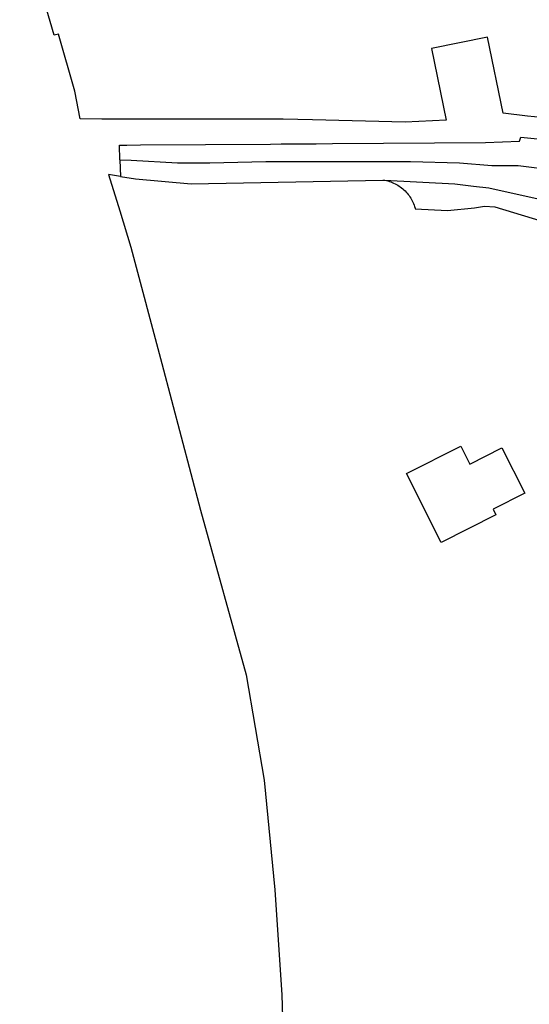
# Model space of a CAD drawing. Header units: metres. Extents: x 155581 to 157790, y 453982 to 460043.
# Tile 54 of 81: x 156017 to 156084, y 458308 to 458437. Entities that reach past the tile are written whole.
import ezdxf

# ---------------------------------------------------------------- set-up
doc = ezdxf.new("R2010")
doc.units = ezdxf.units.M
doc.header["$LTSCALE"] = 4
doc.layers.add('G_OTD', color=32, linetype='CONTINUOUS')
doc.layers.add('G_WGD', color=7, linetype='CONTINUOUS')

msp = doc.modelspace()

# ---------------------------------------------------------------- linework, layer by layer
at = {"layer": 'G_OTD', "linetype": 'Continuous', "transparency": 33554687}
for points in [[(156088.926, 458421.195), (156087.866, 458424.173), (156083.265, 458424.65), (156080.066, 458425.031), (156078.035, 458435.023), (156070.653, 458433.523), (156072.569, 458424.094), (156067.198, 458423.835), (156055.029, 458424.135), (156051.162, 458424.231), (156050.976, 458424.235), (156038.216, 458424.241), (156031.099, 458424.251), (156027.338, 458424.256), (156024.459, 458424.26), (156023.792, 458427.915), (156021.615, 458435.41), (156021.075, 458435.291), (156016.529, 458450.734)], [(156029.758, 458416.718), (156028.191, 458416.966), (156029.673, 458412.195), (156031.156, 458407.418), (156035.203, 458392.128), (156040.3, 458372.866), (156046.296, 458351.206), (156048.657, 458337.378), (156050.043, 458322.95), (156050.98, 458309.159), (156051.58, 458288.623)], [(156064.492, 458416.211), (156064.524, 458416.205), (156064.722, 458416.163), (156064.918, 458416.113), (156065.112, 458416.055), (156065.304, 458415.99), (156065.493, 458415.917), (156065.679, 458415.837), (156065.862, 458415.749), (156066.041, 458415.655), (156066.216, 458415.553), (156066.388, 458415.445), (156066.554, 458415.33), (156066.716, 458415.208), (156066.874, 458415.08), (156067.025, 458414.946), (156067.172, 458414.806), (156067.313, 458414.66), (156067.448, 458414.509), (156067.577, 458414.353), (156067.7, 458414.192), (156067.816, 458414.026), (156067.925, 458413.855), (156068.028, 458413.681), (156068.124, 458413.502), (156068.213, 458413.32), (156068.294, 458413.135), (156068.368, 458412.946), (156068.435, 458412.755), (156068.494, 458412.561), (156068.518, 458412.466), (156072.757, 458412.249), (156076.323, 458412.594), (156077.637, 458412.789), (156078.966, 458412.736), (156096.61, 458407.393)], [(156082.905, 458375.083), (156078.737, 458372.97), (156079.102, 458372.248), (156071.944, 458368.62), (156067.366, 458377.652), (156074.505, 458381.27), (156075.699, 458378.914), (156079.887, 458381.037), (156082.905, 458375.083)]]:
    msp.add_lwpolyline(points, dxfattribs=at)
at = {"layer": 'G_WGD', "linetype": 'Continuous', "transparency": 33554687}
for points in [[(156029.708, 458418.88), (156029.662, 458420.828), (156030.606, 458420.835), (156032.388, 458420.848), (156049.5, 458420.974), (156050.906, 458420.984), (156055.515, 458421.018), (156057.646, 458421.034), (156077.745, 458421.182), (156082.218, 458421.36), (156082.375, 458421.863), (156088.926, 458421.195)], [(156029.708, 458418.88), (156029.758, 458416.718)], [(156029.708, 458418.88), (156031.167, 458418.833), (156037.254, 458418.497), (156041.498, 458418.497), (156048.877, 458418.665), (156058.285, 458418.665), (156067.878, 458418.665), (156074.335, 458418.497), (156078.578, 458418.162), (156082.051, 458418.162), (156086.912, 458417.531), (156092.468, 458416.11), (156098.198, 458413.9), (156100.976, 458412.953), (156105.143, 458412.322), (156106.714, 458412.341), (156108.958, 458412.554), (156112.518, 458413.319)], [(156029.758, 458416.718), (156031.759, 458416.402), (156039.074, 458415.736), (156064.274, 458416.222), (156064.492, 458416.211)], [(156064.492, 458416.211), (156073.722, 458415.757), (156076.163, 458415.453), (156078.194, 458415.199), (156085.849, 458413.499), (156090.698, 458411.955), (156095.851, 458409.824), (156096.205, 458409.679), (156099.187, 458408.459), (156101.331, 458407.75)]]:
    msp.add_lwpolyline(points, dxfattribs=at)

doc.saveas('drawing.dxf')
